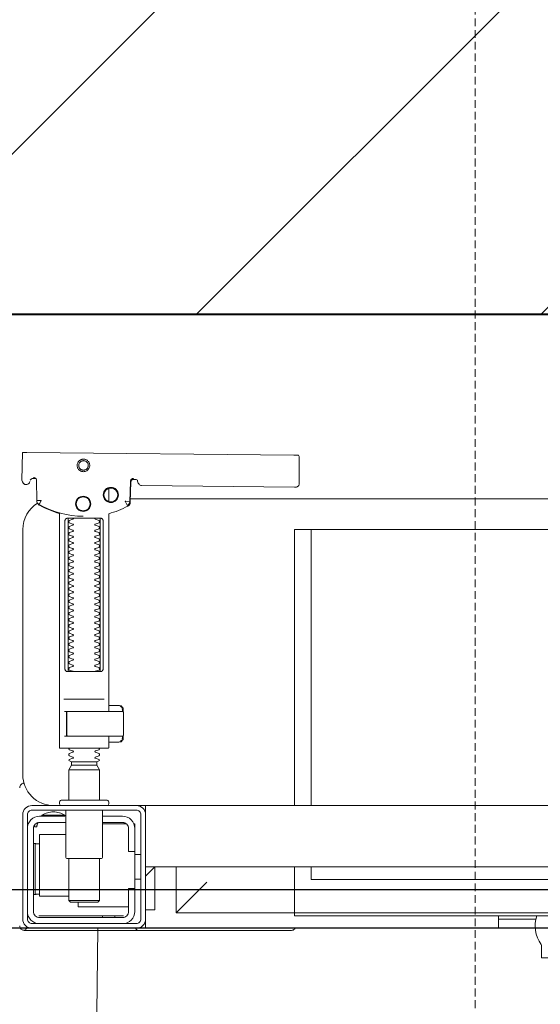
# Model space of a CAD drawing. Header units: millimetres. Extents: x -1893473 to 1546619, y -568027 to 942944.
# Tile 167 of 256: x 167268 to 167438, y -495904 to -495583. Entities that reach past the tile are written whole.
import ezdxf
from ezdxf.enums import TextEntityAlignment as Align

# ---------------------------------------------------------------- set-up
doc = ezdxf.new("R2010")
doc.units = ezdxf.units.MM
doc.header["$LTSCALE"] = 0.2
doc.linetypes.add('HIDDEN', pattern=[9.525, 6.35, -3.175])
doc.layers.get('0').update_dxf_attribs({"lineweight": 0})
for name, color, linetype, lineweight in [('!! 0_Istn-cienka', 4, 'Continuous', 9), ('!! 0_Opis_pom', 9, 'Continuous', 13), ('!! 1_hatch projektowane ściany', 4, 'Continuous', 5), ('!! 1_OPIS POM NOWE', 140, 'Continuous', 5), ('!! 1_PROJ Sciany', 2, 'Continuous', 40), ('!! 2_wypos-sanitarne', 240, 'Continuous', 9), ('P-Opis nadproża', 150, 'Continuous', 9)]:
    doc.layers.add(name, color=color, linetype=linetype, lineweight=lineweight)
doc.layers.add('!! 1_zabudowa GK', color=33, linetype='Continuous')
doc.layers.add('!!_@ wypos sanit nd', color=7, linetype='Continuous', lineweight=0, plot=False)
doc.layers.add('Powierzchnia', color=140, linetype='Continuous', lineweight=5, plot=False)
doc.styles.add('ARIAL', font='tahoma.ttf')

# ---------------------------------------------------------------- blocks, each defined once
blk = doc.blocks.new('A$C324a30b8')
for points in [[(0.17552, 0), (0.17692, -0.11958), (0.17797, -0.23916), (0.17832, -0.47832)], [(-0.17552, 0), (0.17552, 0)]]:
    blk.add_lwpolyline(points)
blk = doc.blocks.new('A$C4ebe9e89')
for points in [[(0.16424, 0.15596), (0.16327, 0.15595), (0.16304, 0.15592), (0.16283, 0.15584), (0.16262, 0.15571), (0.16265, 0.15575), (0.16259, 0.15555), (0.16257, 0.15535, -0.157432), (0.16238, 0.15476), (0.1621, 0.15436, -0.241147), (0.16129, 0.15393), (0.1115, 0.15346), (0.11134, 0.15345), (0.11119, 0.15345), (0.11107, 0.15345), (0.11094, 0.15346), (0.11078, 0.15348), (0.11062, 0.15353), (0.11047, 0.15361), (0.11033, 0.15371), (0.11022, 0.15383), (0.11012, 0.15397), (0.11005, 0.15412), (0.11001, 0.15428), (0.11, 0.15445), (0.10995, 0.16345), (0.11023, 0.16384)], [(0.19647, 0.15658), (0.19626, 0.15656), (0.19605, 0.15648), (0.19585, 0.15635), (0.19566, 0.15614, 0.132231), (0.19551, 0.15564), (0.19546, 0.14909)], [(0.19768, 0.15528, 0.415336), (0.19869, 0.15429)], [(0.19885, 0.1543), (0.19898, 0.1543), (0.19913, 0.15431), (0.19927, 0.15434), (0.19941, 0.1544), (0.19953, 0.15447), (0.19965, 0.15456), (0.19975, 0.15466), (0.20007, 0.15512, 0.158481), (0.20026, 0.15571)], [(0.18031, 0.14393, 0.125713), (0.19466, 0.14774, 0.121439), (0.19519, 0.14823, -0.262119), (0.2, 0.13968), (0.2, 0.05968, -0.414214), (0.19, 0.04968), (0.18752, 0.04968, 0.405519), (0.188, 0.05018), (0.188, 0.05088, 0.414214), (0.1875, 0.05138), (0.1725, 0.05138, 0.414214), (0.172, 0.05088), (0.172, 0.05018, 0.405519), (0.17249, 0.04968, 0.001664), (0.15993, 0.04968)], [(0.172, 0.07232), (0.172, 0.06852, 0.414214), (0.1722, 0.06832), (0.18462, 0.06832), (0.1878, 0.06832, 0.414214), (0.188, 0.06852), (0.188, 0.14485), (0.18885, 0.1451), (0.18969, 0.14537), (0.19052, 0.14568), (0.19134, 0.146), (0.19215, 0.14635), (0.19295, 0.14672), (0.19374, 0.14712), (0.19456, 0.14756), (0.19465, 0.14762), (0.19473, 0.14768), (0.19481, 0.14775), (0.19488, 0.14782), (0.19495, 0.1479), (0.19502, 0.14799)], [(0.17647, 0.09332, 0.182836), (0.17637, 0.09341), (0.17515, 0.09381, 0.050055), (0.175, 0.09408), (0.175, 0.09436, 0.050055), (0.17515, 0.09462), (0.17637, 0.09503, 0.719897), (0.17637, 0.09541), (0.17515, 0.09581, 0.050055), (0.175, 0.09608), (0.175, 0.09636, 0.050055), (0.17515, 0.09662), (0.17637, 0.09703, 0.719897), (0.17637, 0.09741), (0.17515, 0.09781, 0.050055), (0.175, 0.09808), (0.175, 0.09836, 0.050055), (0.17515, 0.09862), (0.17637, 0.09903, 0.719897), (0.17637, 0.09941), (0.17515, 0.09981, 0.050055), (0.175, 0.10008), (0.175, 0.10036, 0.050055), (0.17515, 0.10062), (0.17637, 0.10103, 0.719897), (0.17637, 0.10141), (0.17515, 0.10181, 0.050055), (0.175, 0.10208), (0.175, 0.10236, 0.050055), (0.17515, 0.10262), (0.17637, 0.10303, 0.719897), (0.17637, 0.10341), (0.17515, 0.10381, 0.050055), (0.175, 0.10408), (0.175, 0.10436, 0.050055), (0.17515, 0.10462), (0.17637, 0.10503, 0.719897), (0.17637, 0.10541), (0.17515, 0.10581, 0.050055), (0.175, 0.10608), (0.175, 0.10636, 0.050055), (0.17515, 0.10662), (0.17637, 0.10703, 0.719897), (0.17637, 0.10741), (0.17515, 0.10781, 0.050055), (0.175, 0.10808), (0.175, 0.10836, 0.050055), (0.17515, 0.10862), (0.17637, 0.10903, 0.719897), (0.17637, 0.10941), (0.17515, 0.10981, 0.050055), (0.175, 0.11008), (0.175, 0.11036, 0.050055), (0.17515, 0.11062), (0.17637, 0.11103, 0.719897), (0.17637, 0.11141), (0.17515, 0.11181, 0.050055), (0.175, 0.11208), (0.175, 0.11236, 0.050055), (0.17515, 0.11262), (0.17637, 0.11303, 0.719897), (0.17637, 0.11341), (0.17515, 0.11381, 0.050055), (0.175, 0.11408), (0.175, 0.11436, 0.050055), (0.17515, 0.11462), (0.17637, 0.11503, 0.719897), (0.17637, 0.11541), (0.17515, 0.11581, 0.050055), (0.175, 0.11608), (0.175, 0.11636, 0.050055), (0.17515, 0.11662), (0.17637, 0.11703, 0.719897), (0.17637, 0.11741), (0.17515, 0.11781, 0.050055), (0.175, 0.11808), (0.175, 0.11836, 0.050055), (0.17515, 0.11862), (0.17637, 0.11903, 0.719897), (0.17637, 0.11941), (0.17515, 0.11981, 0.050055), (0.175, 0.12008), (0.175, 0.12036, 0.050055), (0.17515, 0.12062), (0.17637, 0.12103, 0.719897), (0.17637, 0.12141), (0.17515, 0.12181, 0.050055), (0.175, 0.12208), (0.175, 0.12236, 0.050055), (0.17515, 0.12262), (0.17637, 0.12303, 0.719897), (0.17637, 0.12341), (0.17515, 0.12381, 0.050055), (0.175, 0.12408), (0.175, 0.12436, 0.050055), (0.17515, 0.12462), (0.17637, 0.12503, 0.719897), (0.17637, 0.12541), (0.17515, 0.12581, 0.050055), (0.175, 0.12608), (0.175, 0.12636, 0.050055), (0.17515, 0.12662), (0.17637, 0.12703, 0.719897), (0.17637, 0.12741), (0.17515, 0.12781, 0.050055), (0.175, 0.12808), (0.175, 0.12836, 0.050055), (0.17515, 0.12862), (0.17637, 0.12903, 0.719897), (0.17637, 0.12941), (0.17515, 0.12981, 0.050055), (0.175, 0.13008), (0.175, 0.13036, 0.050055), (0.17515, 0.13062), (0.17637, 0.13103, 0.719897), (0.17637, 0.13141), (0.17515, 0.13181, 0.050055), (0.175, 0.13208), (0.175, 0.13236, 0.050055), (0.17515, 0.13262), (0.17637, 0.13303, 0.719897), (0.17637, 0.13341), (0.17515, 0.13381, 0.050055), (0.175, 0.13408), (0.175, 0.13436, 0.050055), (0.17515, 0.13462), (0.17637, 0.13503, 0.719897), (0.17637, 0.13541), (0.17515, 0.13581, 0.050055), (0.175, 0.13608), (0.175, 0.13636, 0.050055), (0.17515, 0.13662), (0.17637, 0.13703, 0.719897), (0.17637, 0.13741), (0.17515, 0.13781, 0.050055), (0.175, 0.13808), (0.175, 0.13836, 0.050055), (0.17515, 0.13862), (0.17637, 0.13903, 0.719897), (0.17637, 0.13941), (0.17515, 0.13981, 0.050055), (0.175, 0.14008), (0.175, 0.14036, 0.050055), (0.17515, 0.14062), (0.17637, 0.14103, 0.719897), (0.17637, 0.14141), (0.17515, 0.14181, 0.050055), (0.175, 0.14208), (0.175, 0.14236, 0.050055), (0.17515, 0.14262), (0.17637, 0.14303, 0.474594), (0.17647, 0.14332)], [(0.18353, 0.14332, 0.474594), (0.18364, 0.14303), (0.18486, 0.14262, 0.050055), (0.185, 0.14236), (0.185, 0.14208, 0.050055), (0.18486, 0.14181), (0.18364, 0.14141, 0.719897), (0.18364, 0.14103), (0.18486, 0.14062, 0.050055), (0.185, 0.14036), (0.185, 0.14008, 0.050055), (0.18486, 0.13981), (0.18364, 0.13941, 0.719897), (0.18364, 0.13903), (0.18486, 0.13862, 0.050055), (0.185, 0.13836), (0.185, 0.13808, 0.050055), (0.18486, 0.13781), (0.18364, 0.13741, 0.719897), (0.18364, 0.13703), (0.18486, 0.13662, 0.050055), (0.185, 0.13636), (0.185, 0.13608, 0.050055), (0.18486, 0.13581), (0.18364, 0.13541, 0.719897), (0.18364, 0.13503), (0.18486, 0.13462, 0.050055), (0.185, 0.13436), (0.185, 0.13408, 0.050055), (0.18486, 0.13381), (0.18364, 0.13341, 0.719897), (0.18364, 0.13303), (0.18486, 0.13262, 0.050055), (0.185, 0.13236), (0.185, 0.13208, 0.050055), (0.18486, 0.13181), (0.18364, 0.13141, 0.719897), (0.18364, 0.13103), (0.18486, 0.13062, 0.050055), (0.185, 0.13036), (0.185, 0.13008, 0.050055), (0.18486, 0.12981), (0.18364, 0.12941, 0.719897), (0.18364, 0.12903), (0.18486, 0.12862, 0.050055), (0.185, 0.12836), (0.185, 0.12808, 0.050055), (0.18486, 0.12781), (0.18364, 0.12741, 0.719897), (0.18364, 0.12703), (0.18486, 0.12662, 0.050055), (0.185, 0.12636), (0.185, 0.12608, 0.050055), (0.18486, 0.12581), (0.18364, 0.12541, 0.719897), (0.18364, 0.12503), (0.18486, 0.12462, 0.050055), (0.185, 0.12436), (0.185, 0.12408, 0.050055), (0.18486, 0.12381), (0.18364, 0.12341, 0.719897), (0.18364, 0.12303), (0.18486, 0.12262, 0.050055), (0.185, 0.12236), (0.185, 0.12208, 0.050055), (0.18486, 0.12181), (0.18364, 0.12141, 0.719897), (0.18364, 0.12103), (0.18486, 0.12062, 0.050055), (0.185, 0.12036), (0.185, 0.12008, 0.050055), (0.18486, 0.11981), (0.18364, 0.11941, 0.719897), (0.18364, 0.11903), (0.18486, 0.11862, 0.050055), (0.185, 0.11836), (0.185, 0.11808, 0.050055), (0.18486, 0.11781), (0.18364, 0.11741, 0.719897), (0.18364, 0.11703), (0.18486, 0.11662, 0.050055), (0.185, 0.11636), (0.185, 0.11608, 0.050055), (0.18486, 0.11581), (0.18364, 0.11541, 0.719897), (0.18364, 0.11503), (0.18486, 0.11462, 0.050055), (0.185, 0.11436), (0.185, 0.11408, 0.050055), (0.18486, 0.11381), (0.18364, 0.11341, 0.719897), (0.18364, 0.11303), (0.18486, 0.11262, 0.050055), (0.185, 0.11236), (0.185, 0.11208, 0.050055), (0.18486, 0.11181), (0.18364, 0.11141, 0.719897), (0.18364, 0.11103), (0.18486, 0.11062, 0.050055), (0.185, 0.11036), (0.185, 0.11008, 0.050055), (0.18486, 0.10981), (0.18364, 0.10941, 0.719897), (0.18364, 0.10903), (0.18486, 0.10862, 0.050055), (0.185, 0.10836), (0.185, 0.10808, 0.050055), (0.18486, 0.10781), (0.18364, 0.10741, 0.719897), (0.18364, 0.10703), (0.18486, 0.10662, 0.050055), (0.185, 0.10636), (0.185, 0.10608, 0.050055), (0.18486, 0.10581), (0.18364, 0.10541, 0.719897), (0.18364, 0.10503), (0.18486, 0.10462, 0.050055), (0.185, 0.10436), (0.185, 0.10408, 0.050055), (0.18486, 0.10381), (0.18364, 0.10341, 0.719897), (0.18364, 0.10303), (0.18486, 0.10262, 0.050055), (0.185, 0.10236), (0.185, 0.10208, 0.050055), (0.18486, 0.10181), (0.18364, 0.10141, 0.719897), (0.18364, 0.10103), (0.18486, 0.10062, 0.050055), (0.185, 0.10036), (0.185, 0.10008, 0.050055), (0.18486, 0.09981), (0.18364, 0.09941, 0.719897), (0.18364, 0.09903), (0.18486, 0.09862, 0.050055), (0.185, 0.09836), (0.185, 0.09808, 0.050055), (0.18486, 0.09781), (0.18364, 0.09741, 0.719897), (0.18364, 0.09703), (0.18486, 0.09662, 0.050055), (0.185, 0.09636), (0.185, 0.09608, 0.050055), (0.18486, 0.09581), (0.18364, 0.09541, 0.719897), (0.18364, 0.09503), (0.18486, 0.09462, 0.050055), (0.185, 0.09436), (0.185, 0.09408, 0.050055), (0.18486, 0.09381), (0.18364, 0.09341, 0.182836), (0.18353, 0.09332)], [(0.18575, 0.07252), (0.18575, 0.08011), (0.18572, 0.08022), (0.18564, 0.08029), (0.18555, 0.08032), (0.18565, 0.0803), (0.18573, 0.08024), (0.18577, 0.08014), (0.18577, 0.07252), (0.18574, 0.07241), (0.18567, 0.07234), (0.18547, 0.07232), (0.18558, 0.07237), (0.18564, 0.07252), (0.18564, 0.08012), (0.18557, 0.08027), (0.18547, 0.08032), (0.16743, 0.08032, 0.414214), (0.16723, 0.08012), (0.16723, 0.07252, 0.414214), (0.16743, 0.07232), (0.18547, 0.07232)], [(0.18556, 0.07232, 0.414213), (0.18576, 0.07252), (0.18575, 0.08011), (0.18575, 0.07252), (0.18572, 0.07241), (0.18565, 0.07234), (0.18555, 0.07232)], [(0.175, 0.06836), (0.175, 0.06812, -0.050055), (0.17515, 0.06786), (0.17636, 0.06745, -0.719897), (0.17636, 0.06707), (0.17515, 0.06666, -0.050055), (0.175, 0.0664), (0.175, 0.06612, -0.050055), (0.17515, 0.06586), (0.17636, 0.06545, -0.719897), (0.17636, 0.06507), (0.17515, 0.06466, -0.050055), (0.175, 0.0644), (0.1759, 0.06388), (0.1759, 0.06282), (0.175, 0.06126), (0.175, 0.05138)], [(0.185, 0.06836), (0.185, 0.06812, 0.050055), (0.18486, 0.06786), (0.18364, 0.06745, 0.719897), (0.18364, 0.06707), (0.18486, 0.06666, 0.050055), (0.185, 0.0664), (0.185, 0.06612, 0.050055), (0.18486, 0.06586), (0.18364, 0.06545, 0.719897), (0.18364, 0.06507), (0.18486, 0.06466, 0.050055), (0.185, 0.0644), (0.1841, 0.06388), (0.1841, 0.06282), (0.185, 0.06126), (0.185, 0.05138)], [(0.20011, 0.05684, 0.126559), (0.19962, 0.05693)], [(0.20099, 0.05547, 0.198909), (0.20055, 0.05654, 0.091301), (0.20011, 0.05684)], [(0.174, 0.04818), (0.174, 0.03288, 0.414214), (0.1745, 0.03238), (0.1855, 0.03238, 0.414214), (0.186, 0.03288), (0.186, 0.04818)], [(0.16379, 0.04368), (0.1635, 0.04368), (0.1635, 0.04218, -0.414214), (0.1675, 0.04618), (0.174, 0.04618)], [(0.19375, 0.04656, 0.119096), (0.19, 0.04764, 0.119096), (0.18625, 0.04656)], [(0.19375, 0.04618), (0.19375, 0.04656), (0.18625, 0.04656), (0.18625, 0.04618), (0.1945, 0.04618, -0.414214), (0.1985, 0.04218)], [(0.174, 0.04418), (0.1675, 0.04418, 0.414214), (0.1655, 0.04218), (0.1655, 0.03468), (0.1635, 0.03468), (0.1635, 0.01518, 0.414214), (0.1675, 0.01118)], [(0.1635, 0.02268), (0.1655, 0.02268), (0.1655, 0.01518, 0.414214), (0.1675, 0.01318), (0.1945, 0.01318, 0.414214), (0.1965, 0.01518), (0.1965, 0.04218, 0.414214), (0.1945, 0.04418), (0.186, 0.04418)], [(0.1945, 0.03721), (0.19515, 0.03722), (0.19542, 0.03722), (0.1956, 0.03722), (0.19567, 0.03722, 0.116465), (0.19589, 0.03728), (0.19601, 0.03733), (0.19601, 0.02063), (0.19589, 0.02068, 0.116465), (0.19567, 0.02074), (0.19542, 0.02074), (0.19515, 0.02074), (0.1945, 0.02075)], [(-0.04, 0.01368), (-0.03255, 0.01368, 0.236962), (-0.03118, 0.00443, -0.154353), (-0.031, 0.00386), (-0.031, 0), (0.031, 0), (0.031, 0.00386, -0.154353), (0.03118, 0.00443, 0.236962), (0.03256, 0.01368), (0.04, 0.01368)], [(0.1945, 0.01118, 0.414214), (0.1985, 0.01518)], [(0.11124, 0.00968), (0.11142, 0.00944), (0.11165, 0.00925), (0.11192, 0.0091), (0.1122, 0.00901), (0.1125, 0.00898), (0.1623, 0.00898, 0.326231), (0.16325, 0.00968)], [(0.1987, 0.01002, 0.000114), (0.1987, 0.01002, 0.517015), (0.20003, 0.00909), (0.19993, 0.00905), (0.19983, 0.00903), (0.19971, 0.009), (0.19958, 0.00899), (0.19948, 0.00899), (0.19903, 0.00899), (0.19841, 0.00899), (0.19771, 0.00899), (0.16428, 0.00899), (0.16393, 0.00899), (0.16357, 0.00899), (0.16323, 0.00899), (0.16294, 0.00899), (0.16269, 0.00899), (0.16249, 0.00899), (0.16237, 0.00899)], [(0.20011, 0.00912, 0.091301), (0.20055, 0.00942, 0.198909), (0.20099, 0.01048)]]:
    blk.add_lwpolyline(points, format="xyb")
for points in [[(0.19864, 0.1647), (0.11173, 0.16387)], [(0.20013, 0.1647), (0.20026, 0.15571)], [(0.16386, 0.15607), (0.16409, 0.15602), (0.16425, 0.15596), (0.1644, 0.15586), (0.16453, 0.15574), (0.16463, 0.1556), (0.16471, 0.15544), (0.16476, 0.15527), (0.16478, 0.1551), (0.16496, 0.14854), (0.16497, 0.14842), (0.16498, 0.14832), (0.16501, 0.14822), (0.16503, 0.14812), (0.16507, 0.14802), (0.16511, 0.14793), (0.16516, 0.14784), (0.16521, 0.14775), (0.16528, 0.14767), (0.16535, 0.14758), (0.16542, 0.14751), (0.1655, 0.14744), (0.16558, 0.14737), (0.16567, 0.14731), (0.16576, 0.14726), (0.16651, 0.14688), (0.16727, 0.14651), (0.16803, 0.14617), (0.16881, 0.14585), (0.1696, 0.14555), (0.17039, 0.14527), (0.17119, 0.14502), (0.172, 0.14478), (0.172, 0.08032)], [(0.1651, 0.14871), (0.16492, 0.1553), (0.1649, 0.15547), (0.16485, 0.15563), (0.16478, 0.15579), (0.16468, 0.15592), (0.16455, 0.15604), (0.16441, 0.15614), (0.16425, 0.15621), (0.16409, 0.15626), (0.16391, 0.15627)], [(0.19757, 0.15573), (0.19749, 0.15586), (0.19739, 0.15598), (0.19727, 0.15608), (0.19713, 0.15617), (0.19698, 0.15623), (0.19683, 0.15626), (0.19667, 0.15627), (0.19577, 0.15626)], [(0.172, 0.15305), (0.172, 0.14874)], [(0.16493, 0.14968), (-0.16477, 0.14968)], [(0.17483, 0.14232), (0.17483, 0.09432)], [(0.18523, 0.09432), (0.18523, 0.14232)], [(-0.11847, 0.04968), (-0.11847, 0.13968), (0.11153, 0.13968), (0.11153, 0.04968)], [(0.10602, 0.13968), (0.10602, 0.04968)], [(0.18662, 0.08432), (0.17345, 0.08432)], [(0.16732, 0.08028), (0.16732, 0.08144), (0.16736, 0.08156), (0.16746, 0.08164), (0.16767, 0.08169)], [(0.16751, 0.08053), (0.16754, 0.08079), (0.16766, 0.08132)], [(0.16811, 0.08203), (0.16776, 0.08162), (0.16776, 0.08196), (0.16779, 0.08207), (0.16786, 0.08214), (0.16797, 0.08218), (0.1681, 0.08219), (0.16822, 0.08219), (0.16842, 0.08221), (0.16887, 0.08232), (0.172, 0.08232)], [(0.16848, 0.08224), (0.16856, 0.0823), (0.16876, 0.08232)], [(0.17371, 0.08032), (0.18481, 0.08032), (0.18637, 0.08032)], [(0.16767, 0.07094), (0.16756, 0.07096), (0.16746, 0.07099), (0.16737, 0.07106), (0.16732, 0.0712), (0.16732, 0.07235)], [(0.16766, 0.07131), (0.16754, 0.07185), (0.16751, 0.0721)], [(0.172, 0.07032), (0.16887, 0.07032), (0.16842, 0.07042), (0.16831, 0.07044), (0.1682, 0.07044), (0.16806, 0.07045), (0.16795, 0.07046), (0.16783, 0.07052), (0.16776, 0.07067), (0.16776, 0.07101), (0.16811, 0.07061)], [(0.18558, 0.07232), (0.18637, 0.07232)], [(0.16876, 0.07032), (0.16866, 0.07032), (0.16848, 0.0704)], [(0.185, 0.06126), (0.175, 0.06126)], [(0.1759, 0.06388), (0.1841, 0.06388)], [(0.1841, 0.06282), (0.1759, 0.06282)], [(0.19963, 0.05696), (0.19976, 0.05695), (0.19988, 0.05692), (0.20001, 0.05688)], [(-0.16, 0.04668), (-0.16, 0.04968), (0.16, 0.04968), (0.16, 0.04668)], [(0.16, 0.03368), (0.16, 0.04568)], [(0.1635, 0.03468), (0.1635, 0.04218)], [(0.174, 0.04368), (0.16618, 0.04368)], [(0.167, 0.04412), (0.16693, 0.04403), (0.16687, 0.04393), (0.16681, 0.04381), (0.16675, 0.04368)], [(0.19499, 0.04412), (0.19506, 0.04404), (0.19512, 0.04395), (0.19517, 0.04385), (0.19521, 0.04376), (0.19525, 0.04365), (0.19528, 0.04355), (0.19531, 0.04344), (0.19533, 0.04333), (0.19535, 0.04322), (0.19537, 0.04311), (0.19538, 0.04301), (0.19539, 0.04291), (0.19538, 0.04281), (0.19547, 0.04278), (0.19557, 0.04278), (0.19568, 0.04278), (0.19578, 0.04278), (0.19589, 0.04278), (0.19613, 0.04278), (0.19616, 0.04288), (0.19615, 0.04299), (0.19613, 0.04311), (0.19609, 0.04324), (0.19605, 0.04336), (0.19594, 0.04357)], [(0.186, 0.04018), (0.1945, 0.04018), (0.1945, 0.02018), (0.185, 0.02018)], [(0.19591, 0.03729), (0.19602, 0.03729), (0.19616, 0.03729), (0.19632, 0.03729), (0.1965, 0.03729)], [(0.1615, 0.03368), (0.1635, 0.03368)], [(0.175, 0.03238), (0.175, 0.01872), (0.1755, 0.01822), (0.1845, 0.01822), (0.185, 0.01872), (0.185, 0.03238)], [(0.16, 0.02668), (0.157, 0.02968), (0.16, 0.02968), (-0.16, 0.02968), (-0.157, 0.02968), (-0.16, 0.02668)], [(0.10602, 0.02968), (0.10602, 0.0256), (-0.11847, 0.0256)], [(0.11153, 0.02968), (0.11153, 0.01468), (0.15, 0.01468)], [(0.14, 0.02468), (0.15, 0.01468), (0.15, 0.02968)], [(0.16, 0.01568), (0.157, 0.01568), (0.157, 0.02968)], [(0.1615, 0.02568), (0.1635, 0.02568)], [(0.1965, 0.02067), (0.19632, 0.02067), (0.19616, 0.02067), (0.19602, 0.02067), (0.19591, 0.02067)], [(0.1655, 0.01668), (0.182, 0.01668), (0.182, 0.01822)], [(0.185, 0.01872), (0.175, 0.01872)], [(0.045, 0.01368), (0.045, 0.00968)], [(0.16722, 0.01368), (0.19467, 0.01368), (0.19478, 0.01368)], [(0.17, 0.01318), (0.17, 0.01368)], [(0.174, 0.01318), (0.174, 0.01368)], [(0.03283, 0.01268), (0.045, 0.01268)], [(0.16, 0.01268), (0.16, 0.00968), (0.03305, 0.00968)]]:
    blk.add_lwpolyline(points)
for points in [[(0.18024, 0.15848), (0.18044, 0.15849), (0.18064, 0.15852), (0.18084, 0.15857), (0.18103, 0.15864), (0.18121, 0.15873), (0.18138, 0.15883), (0.18154, 0.15895), (0.18168, 0.15909), (0.18182, 0.15924), (0.18194, 0.1594), (0.18204, 0.15958), (0.18212, 0.15976), (0.18219, 0.15995), (0.18224, 0.16014), (0.18226, 0.16034), (0.18227, 0.16054), (0.18226, 0.16075), (0.18223, 0.16094), (0.18218, 0.16114), (0.18211, 0.16133), (0.18202, 0.16151), (0.18191, 0.16168), (0.18179, 0.16184), (0.18166, 0.16199), (0.18151, 0.16212), (0.18134, 0.16224), (0.18117, 0.16234), (0.18099, 0.16242), (0.1808, 0.16249), (0.1806, 0.16254), (0.1804, 0.16256), (0.1802, 0.16257), (0.18, 0.16256), (0.1798, 0.16253), (0.17961, 0.16248), (0.17942, 0.16241), (0.17924, 0.16232), (0.17907, 0.16222), (0.17891, 0.1621), (0.17876, 0.16196), (0.17863, 0.16181), (0.17851, 0.16165), (0.17841, 0.16147), (0.17832, 0.16129), (0.17826, 0.1611), (0.17821, 0.1609), (0.17818, 0.16071), (0.17818, 0.1605), (0.17819, 0.1603), (0.17822, 0.16011), (0.17827, 0.15991), (0.17834, 0.15972), (0.17843, 0.15954), (0.17853, 0.15937), (0.17865, 0.15921), (0.17879, 0.15906), (0.17894, 0.15893), (0.1791, 0.15881), (0.17928, 0.15871), (0.17946, 0.15863), (0.17965, 0.15856), (0.17984, 0.15851), (0.18004, 0.15849)], [(0.18024, 0.15897), (0.18039, 0.15898), (0.18054, 0.159), (0.18068, 0.15904), (0.18083, 0.15909), (0.18096, 0.15916), (0.18109, 0.15924), (0.18121, 0.15933), (0.18133, 0.15943), (0.18143, 0.15955), (0.18152, 0.15967), (0.18159, 0.1598), (0.18166, 0.15994), (0.18171, 0.16008), (0.18174, 0.16023), (0.18176, 0.16038), (0.18177, 0.16053), (0.18176, 0.16068), (0.18174, 0.16084), (0.1817, 0.16098), (0.18165, 0.16113), (0.18158, 0.16126), (0.1815, 0.16139), (0.18141, 0.16151), (0.1813, 0.16162), (0.18119, 0.16173), (0.18107, 0.16182), (0.18094, 0.16189), (0.1808, 0.16196), (0.18066, 0.16201), (0.18051, 0.16204), (0.18036, 0.16206), (0.18021, 0.16207), (0.18005, 0.16206), (0.1799, 0.16204), (0.17976, 0.162), (0.17961, 0.16194), (0.17948, 0.16188), (0.17935, 0.1618), (0.17923, 0.16171), (0.17911, 0.1616), (0.17901, 0.16149), (0.17892, 0.16137), (0.17885, 0.16124), (0.17878, 0.1611), (0.17873, 0.16095), (0.1787, 0.16081), (0.17868, 0.16066), (0.17867, 0.1605), (0.17868, 0.16035), (0.1787, 0.1602), (0.17874, 0.16005), (0.17879, 0.15991), (0.17886, 0.15977), (0.17894, 0.15964), (0.17903, 0.15952), (0.17914, 0.15941), (0.17925, 0.15931), (0.17937, 0.15922), (0.1795, 0.15914), (0.17964, 0.15908), (0.17978, 0.15903), (0.17993, 0.159), (0.18008, 0.15897)], [(0.16587, 0.14754), (0.16582, 0.14756), (0.16577, 0.1476), (0.16573, 0.14763), (0.16568, 0.14767), (0.16563, 0.14771), (0.16558, 0.14776), (0.16553, 0.14781), (0.16549, 0.14786), (0.16544, 0.14791), (0.1654, 0.14797), (0.16536, 0.14803), (0.16533, 0.14809), (0.16529, 0.14815), (0.16526, 0.14821), (0.16524, 0.14828), (0.16521, 0.14834), (0.16519, 0.14841), (0.16517, 0.14847), (0.16516, 0.14854), (0.16515, 0.1486), (0.16514, 0.14866), (0.16513, 0.14872), (0.16513, 0.14877), (0.16518, 0.14879), (0.16643, 0.14884), (0.16648, 0.14884), (0.16654, 0.14884), (0.16659, 0.14886), (0.16664, 0.14883), (0.16661, 0.14879), (0.16658, 0.14874), (0.16656, 0.14869), (0.16653, 0.14863), (0.16594, 0.14754)], [(0.18533, 0.14332), (0.18542, 0.14331), (0.1855, 0.1433), (0.18559, 0.14329), (0.18567, 0.14326), (0.18575, 0.14323), (0.18583, 0.14319), (0.18591, 0.14314), (0.18598, 0.14308), (0.18604, 0.14302), (0.1861, 0.14294), (0.18615, 0.14286), (0.18619, 0.14276), (0.18623, 0.14266), (0.18626, 0.14255), (0.18627, 0.14243), (0.18628, 0.14232), (0.18628, 0.09432), (0.18627, 0.0942), (0.18626, 0.09409), (0.18623, 0.09398), (0.18619, 0.09387), (0.18615, 0.09378), (0.1861, 0.09369), (0.18604, 0.09362), (0.18598, 0.09355), (0.18591, 0.09349), (0.18583, 0.09344), (0.18575, 0.0934), (0.18567, 0.09337), (0.18559, 0.09335), (0.1855, 0.09333), (0.18542, 0.09332), (0.18533, 0.09332), (0.17475, 0.09332), (0.17466, 0.09332), (0.17457, 0.09333), (0.17449, 0.09335), (0.1744, 0.09337), (0.17432, 0.0934), (0.17424, 0.09344), (0.17416, 0.09349), (0.17409, 0.09355), (0.17403, 0.09362), (0.17397, 0.09369), (0.17392, 0.09378), (0.17387, 0.09387), (0.17384, 0.09398), (0.17381, 0.09409), (0.17379, 0.0942), (0.17379, 0.09432), (0.17379, 0.14232), (0.17379, 0.14243), (0.17381, 0.14255), (0.17384, 0.14266), (0.17387, 0.14276), (0.17392, 0.14286), (0.17397, 0.14294), (0.17403, 0.14302), (0.17409, 0.14308), (0.17416, 0.14314), (0.17424, 0.14319), (0.17432, 0.14323), (0.1744, 0.14326), (0.17449, 0.14329), (0.17457, 0.1433), (0.17466, 0.14331), (0.17475, 0.14332)], [(-0.11847, 0.01368), (0.11153, 0.01368), (0.11153, 0.01468), (-0.11847, 0.01468)]]:
    blk.add_lwpolyline(points, close=True)
for points in [[(0.19546, 0.14908), (0.19546, 0.14908), (0.19546, 0.14908), (0.19546, 0.14909), (0.19546, 0.14909), (0.19546, 0.14909), (0.19546, 0.14909), (0.19546, 0.14909), (0.19546, 0.14909), (0.19546, 0.14909), (0.19546, 0.14909), (0.19546, 0.14909), (0.19546, 0.14909), (0.19546, 0.14909), (0.19546, 0.14909), (0.19546, 0.14909), (0.19546, 0.14909), (0.19546, 0.14909), (0.19546, 0.14909), (0.19546, 0.14909), (0.19546, 0.14908), (0.19546, 0.14908), (0.19546, 0.14908), (0.19546, 0.14908), (0.19546, 0.14908), (0.19546, 0.14908), (0.19546, 0.14908), (0.19546, 0.14908), (0.19546, 0.14908), (0.19546, 0.14908), (0.19546, 0.14908), (0.19546, 0.14908), (0.19546, 0.14908), (0.19546, 0.14908), (0.19546, 0.14908), (0.19546, 0.14908), (0.19546, 0.14908), (0.19546, 0.14909), (0.19545, 0.14909), (0.19545, 0.14909), (0.19545, 0.14909), (0.19545, 0.14909), (0.19545, 0.14909), (0.19545, 0.14909), (0.19545, 0.14909), (0.19545, 0.14909), (0.19544, 0.14909), (0.19544, 0.14908), (0.19544, 0.14908), (0.19544, 0.14908), (0.19544, 0.14908), (0.19543, 0.14908), (0.19543, 0.14908), (0.19543, 0.14908), (0.19543, 0.14908), (0.19543, 0.14908), (0.19543, 0.14908), (0.19543, 0.14908), (0.19542, 0.14908), (0.19542, 0.14908), (0.19542, 0.14908), (0.19542, 0.14908), (0.19542, 0.14908), (0.19541, 0.14908), (0.19541, 0.14908), (0.19541, 0.14908), (0.19541, 0.14908), (0.19541, 0.14908), (0.1954, 0.14908), (0.1954, 0.14908), (0.1954, 0.14908), (0.19539, 0.14908), (0.19539, 0.14908), (0.19538, 0.14909), (0.19537, 0.14909), (0.19537, 0.14909), (0.19536, 0.14909), (0.19536, 0.14909), (0.19536, 0.14909), (0.19535, 0.14909), (0.19535, 0.14909), (0.19534, 0.14909), (0.19534, 0.14909), (0.19533, 0.14909), (0.19533, 0.14909), (0.19532, 0.14909), (0.19531, 0.14909), (0.19531, 0.14909), (0.1953, 0.14909), (0.19529, 0.14909), (0.19529, 0.14909), (0.19528, 0.14909), (0.19527, 0.14909), (0.19527, 0.14909), (0.19526, 0.14909), (0.19525, 0.14909), (0.19524, 0.14909), (0.19524, 0.14909), (0.19523, 0.14909), (0.19522, 0.14909), (0.19521, 0.14909), (0.1952, 0.14909), (0.19519, 0.14909), (0.19518, 0.14909), (0.19517, 0.14909), (0.19516, 0.14909), (0.19516, 0.14909), (0.19515, 0.14909), (0.19514, 0.14909), (0.19513, 0.14909), (0.19512, 0.14909), (0.19511, 0.14909), (0.1951, 0.14909), (0.19508, 0.14909), (0.19507, 0.14909), (0.19506, 0.14909), (0.19505, 0.14909), (0.19504, 0.14909), (0.19503, 0.14909), (0.19502, 0.14909), (0.19501, 0.14909), (0.195, 0.14909), (0.19499, 0.14909), (0.19497, 0.14909), (0.19496, 0.14909), (0.19495, 0.14909), (0.19494, 0.1491), (0.19493, 0.1491), (0.19491, 0.1491), (0.1949, 0.1491), (0.19489, 0.1491), (0.19488, 0.1491), (0.19486, 0.1491), (0.19485, 0.1491), (0.19484, 0.1491), (0.19483, 0.1491), (0.19481, 0.1491), (0.19469, 0.1491), (0.19464, 0.1491), (0.19459, 0.1491), (0.19456, 0.1491), (0.19453, 0.1491), (0.19451, 0.1491), (0.19448, 0.1491), (0.19446, 0.1491), (0.19443, 0.1491), (0.19441, 0.1491), (0.19438, 0.1491), (0.19435, 0.1491), (0.19433, 0.1491), (0.19431, 0.1491), (0.19428, 0.1491), (0.19427, 0.1491), (0.19426, 0.1491), (0.19423, 0.1491), (0.19422, 0.1491), (0.19421, 0.1491), (0.1942, 0.1491), (0.19418, 0.1491), (0.19418, 0.1491), (0.19417, 0.1491), (0.19417, 0.1491), (0.19416, 0.1491), (0.19416, 0.1491), (0.19415, 0.14911), (0.19414, 0.14911), (0.19414, 0.14911), (0.19413, 0.14911), (0.19413, 0.14911), (0.19412, 0.14911), (0.19412, 0.14911), (0.19412, 0.14911), (0.19411, 0.14911), (0.19411, 0.1491), (0.1941, 0.1491), (0.1941, 0.1491), (0.1941, 0.1491), (0.19409, 0.1491), (0.19409, 0.1491), (0.19409, 0.1491), (0.19409, 0.1491), (0.19408, 0.1491), (0.19408, 0.1491), (0.19408, 0.1491), (0.19407, 0.1491), (0.19407, 0.1491), (0.19406, 0.1491), (0.19406, 0.1491), (0.19406, 0.1491), (0.19406, 0.1491), (0.19405, 0.1491), (0.19405, 0.1491), (0.19405, 0.1491), (0.19405, 0.14911), (0.19404, 0.14911), (0.19404, 0.14911), (0.19404, 0.14911), (0.19403, 0.14911), (0.19403, 0.14911), (0.19402, 0.14912), (0.19402, 0.14912), (0.19402, 0.14912), (0.19401, 0.14912), (0.19401, 0.14912), (0.19401, 0.14912), (0.194, 0.14912), (0.194, 0.14912), (0.194, 0.14912), (0.194, 0.14912), (0.194, 0.14912), (0.194, 0.14912), (0.194, 0.14912), (0.19399, 0.14912), (0.19399, 0.14912), (0.19399, 0.14912), (0.19399, 0.14912), (0.19399, 0.14912), (0.19399, 0.14912), (0.19398, 0.14912), (0.19398, 0.14912), (0.19398, 0.14911), (0.19398, 0.14911), (0.19398, 0.14911), (0.19398, 0.14911), (0.19397, 0.14911), (0.19397, 0.14911), (0.19397, 0.1491), (0.19397, 0.1491), (0.19397, 0.1491), (0.19397, 0.1491), (0.19397, 0.1491), (0.19397, 0.14909), (0.19397, 0.14909), (0.19397, 0.14909), (0.19397, 0.14909), (0.19397, 0.14908), (0.19397, 0.14908), (0.19397, 0.14908), (0.19397, 0.14908), (0.19397, 0.14908), (0.19397, 0.14907), (0.19397, 0.14907), (0.19397, 0.14907), (0.19397, 0.14907), (0.19397, 0.14907), (0.19398, 0.14906), (0.19398, 0.14906), (0.19398, 0.14906), (0.19398, 0.14906), (0.19398, 0.14906), (0.19398, 0.14905), (0.19399, 0.14905), (0.19399, 0.14905), (0.19399, 0.14905), (0.194, 0.14904), (0.194, 0.14904), (0.19401, 0.14903), (0.19401, 0.14903), (0.19401, 0.14903), (0.19402, 0.14902), (0.19402, 0.14902), (0.19402, 0.14902), (0.19403, 0.14901), (0.19403, 0.14901), (0.19403, 0.14901), (0.19403, 0.149), (0.19403, 0.149), (0.19403, 0.149), (0.19404, 0.14899), (0.19404, 0.14899), (0.19404, 0.14899), (0.19404, 0.14899), (0.19404, 0.14898), (0.19404, 0.14898), (0.19404, 0.14898), (0.19405, 0.14897), (0.19405, 0.14897), (0.19405, 0.14897), (0.19405, 0.14896), (0.19405, 0.14896), (0.19406, 0.14895), (0.19406, 0.14895), (0.19406, 0.14895), (0.19406, 0.14894), (0.19407, 0.14894), (0.19407, 0.14893), (0.19407, 0.14893), (0.19408, 0.14892), (0.19408, 0.14891), (0.19409, 0.1489), (0.19409, 0.14889), (0.1941, 0.14888), (0.1941, 0.14887), (0.19411, 0.14886), (0.19412, 0.14884), (0.19414, 0.14881), (0.19416, 0.14877), (0.19418, 0.14873), (0.19419, 0.14871), (0.1942, 0.1487), (0.19421, 0.14868), (0.19422, 0.14866), (0.19423, 0.14864), (0.19434, 0.14845), (0.19435, 0.14844), (0.19435, 0.14842), (0.19436, 0.1484), (0.19437, 0.14839), (0.19438, 0.14837), (0.19439, 0.14836), (0.1944, 0.14834), (0.19441, 0.14832), (0.19441, 0.14831), (0.19442, 0.14829), (0.19443, 0.14828), (0.19444, 0.14826), (0.19445, 0.14825), (0.19446, 0.14823), (0.19446, 0.14822), (0.19447, 0.14821), (0.19448, 0.14819), (0.19449, 0.14818), (0.19449, 0.14816), (0.1945, 0.14815), (0.19451, 0.14814), (0.19452, 0.14813), (0.19452, 0.14811), (0.19453, 0.1481), (0.19454, 0.14809), (0.19454, 0.14808), (0.19455, 0.14806), (0.19456, 0.14805), (0.19456, 0.14804), (0.19457, 0.14803), (0.19457, 0.14802), (0.19458, 0.14801), (0.19458, 0.148), (0.19459, 0.14799), (0.1946, 0.14798), (0.1946, 0.14797), (0.19461, 0.14796), (0.19461, 0.14795), (0.19462, 0.14794), (0.19462, 0.14793), (0.19463, 0.14792), (0.19463, 0.14791), (0.19463, 0.1479), (0.19464, 0.1479), (0.19464, 0.14789), (0.19465, 0.14788), (0.19465, 0.14787), (0.19465, 0.14787), (0.19466, 0.14786), (0.19466, 0.14785), (0.19466, 0.14785), (0.19467, 0.14784), (0.19467, 0.14784), (0.19467, 0.14783), (0.19468, 0.14783), (0.19468, 0.14782), (0.19468, 0.14782), (0.19468, 0.14782), (0.19468, 0.14781), (0.19468, 0.14781), (0.19468, 0.14781), (0.19468, 0.14781), (0.19469, 0.14781), (0.19469, 0.1478), (0.19469, 0.1478), (0.19469, 0.1478), (0.19469, 0.1478), (0.19469, 0.1478), (0.19469, 0.1478), (0.19469, 0.1478), (0.19469, 0.14779), (0.19469, 0.14779), (0.19469, 0.14779), (0.19469, 0.14779), (0.19469, 0.14779), (0.19469, 0.14779), (0.19469, 0.14779), (0.19469, 0.14779), (0.19469, 0.14779), (0.19469, 0.14779), (0.19469, 0.14779), (0.19469, 0.14779), (0.19469, 0.14779), (0.19469, 0.14779), (0.19469, 0.14779), (0.19469, 0.14779), (0.19469, 0.14778), (0.19469, 0.14778), (0.19469, 0.14778), (0.19469, 0.14778), (0.19469, 0.14778), (0.19469, 0.14778), (0.19469, 0.14778), (0.19469, 0.14778), (0.19469, 0.14778), (0.19469, 0.14778), (0.19469, 0.14778), (0.19469, 0.14778), (0.19469, 0.14778), (0.19469, 0.14778), (0.19469, 0.14778), (0.19469, 0.14778), (0.19469, 0.14778), (0.19469, 0.14778), (0.19469, 0.14778), (0.19469, 0.14778), (0.19469, 0.14778), (0.19469, 0.14778), (0.19469, 0.14778), (0.19469, 0.14778), (0.1947, 0.14778, 0.269557)], [(0.16, 0.01268), (0.16, 0.04668, -0.414214), (0.163, 0.04968), (0.197, 0.04968, -0.414214), (0.2, 0.04668), (0.2, 0.01268, -0.414214), (0.197, 0.00968), (0.163, 0.00968, -0.414214)], [(0.1985, 0.04668), (0.1985, 0.01268, -0.414214), (0.197, 0.01118), (0.163, 0.01118, -0.414214), (0.1615, 0.01268), (0.1615, 0.04668, -0.414214), (0.163, 0.04818), (0.197, 0.04818, -0.414214)]]:
    blk.add_lwpolyline(points, format="xyb", close=True)
for centre, radius in [((0.17129, 0.1509), 0.00247), ((0.17129, 0.15089), 0.00227), ((0.18031, 0.14798), 0.00247), ((0.18031, 0.14798), 0.00227)]:
    blk.add_circle(centre, radius)
for centre, major_axis, ratio, start_param, end_param in [((0.11173, 0.16385), (0.0015, 0.00001), 0.008666, 1.564549, 3.135353), ((0.19863, 0.16469), (0.0015, 0.00001), 0.008666, 0.000034, 1.564556), ((0.11145, 0.16346), (-0.0015, -0.00001), 0.008666, 6.276938, 6.283143), ((0.16326, 0.15695), (0.00001, -0.001), 0.006244, 0, 0.008667), ((0.19846, 0.15618), (-0.000892, -0.000453), 0.001081, 6.273741, 6.283185), ((0.19868, 0.15529), (-0.001, -0.00001), 0.00236, 6.276941, 6.283185), ((0.19849, 0.1543), (0.000501, 0.000005), 0.008666, 5.12776, 5.491123), ((0.19868, 0.15529), (0.000013, -0.001), 0.403131, 6.273715, 6.283185), ((0.19883, 0.1553), (0.000018, -0.001), 0.702652, 6.271005, 6.283185), ((0.19876, 0.15569), (0.0015, 0.00002), 0.011557, 6.27692, 6.283202), ((0.17484, 0.14232), (0, 0.001), 0.006244, 0, 1.570796), ((0.18031, 0.14443), (0.000005, -0.0005), 0.006244, 0, 0.008667), ((0.18524, 0.14232), (0, -0.001), 0.006244, 3.141593, 4.712389), ((0.17484, 0.09432), (0, -0.001), 0.006244, 4.712389, 6.283185), ((0.18524, 0.09432), (0, -0.001), 0.006244, 4.712389, 6.283185), ((0.16768, 0.08149), (-0.000013, 0.0002), 0.199357, 6.276703, 6.276744), ((0.16768, 0.07114), (-0.000013, -0.0002), 0.199357, 0.006339, 0.00638)]:
    blk.add_ellipse(centre, major_axis=major_axis, ratio=ratio, start_param=start_param, end_param=end_param)
blk = doc.blocks.new('A$C2EB40A8D')
at = {"layer": '!! 1_hatch projektowane ściany'}
h = blk.add_hatch(dxfattribs=at)
h.set_pattern_fill('ANSI31', color=256, scale=25)
h.set_pattern_definition([(45, (-604946.8, 1976053.4), (-56.1266008, 56.1266008), [])])
h.paths.add_polyline_path([(3298.87011, -1277.48603), (6407.5648, -1277.48603), (6407.5648, -1157.48603), (3298.87011, -1157.48603)])
at = {"layer": '!! 0_Istn-cienka', "linetype": 'HIDDEN', "ltscale": 2}
blk.add_lwpolyline([(3748.87011, 1657.51397), (3748.87011, -3642.48603)], dxfattribs=at)
at = {"layer": '!! 1_hatch projektowane ściany'}
blk.add_lwpolyline([(3298.87011, -1277.48603), (6407.5648, -1277.48603), (6407.5648, -1157.48603), (3298.87011, -1157.48603)], close=True, dxfattribs=at)
at = {"layer": '!! 1_PROJ Sciany'}
blk.add_lwpolyline([(6407.5648, -1277.48603), (3298.87011, -1277.48603)], dxfattribs=at)
at = {"layer": '!! 1_zabudowa GK'}
for points in [[(6407.5648, -1464.98603), (3298.87011, -1464.98603)], [(6407.5648, -1477.48603), (3298.87011, -1477.48603)]]:
    blk.add_lwpolyline(points, dxfattribs=at)
at = {"layer": 'Powierzchnia'}
blk.add_lwpolyline([(9048.87011, -2387.48603), (6407.5648, -2387.48603), (6407.5648, -1277.48603), (3298.87011, -1277.48603), (3298.87011, -4092.48603), (9048.87011, -4092.48603)], close=True, dxfattribs=at)
at = {"layer": '!! 2_wypos-sanitarne', "xscale": -1000, "yscale": 1000, "zscale": 1000}
blk.add_blockref('A$C324a30b8', (3801.52528, -1477.48603), dxfattribs=at)
at = {"layer": '!!_@ wypos sanit nd', "xscale": -1000, "yscale": 1000, "zscale": 1000}
blk.add_blockref('A$C4ebe9e89', (3801.52528, -1487.16603), dxfattribs=at)
at = {"layer": '!! 0_Opis_pom', "ltscale": 0.7, "style": 'ARIAL'}
for tag, p in [('B1,21', (-891.77727, 31796.97458)), ('A1,16', (-13651.31084, 31587.95236)), ('B1,19', (-5798.61305, 31587.22944)), ('B1/17', (-9701.43347, 31565.05244)), ('1,23', (10805.41388, 31565.05244)), ('1,22', (4526.58954, 31507.65132)), ('A1,1', (-16866.13618, 31459.3792)), ('B1,18', (-7791.62894, 31330.08444)), ('B1,20', (-2961.4347, 31167.05787)), ('A1,6', (-19287.17717, 30923.71998)), ('B1,1', (14135.63445, 30913.92963)), ('B1,3', (17346.74696, 30023.81022)), ('B1,4', (29817.71501, 29157.67457)), ('A1,5', (-23454.5385, 28820.77901)), ('A1,2', (-17502.57721, 28602.57524)), ('B1,2D', (2616.16402, 28559.52261)), ('A1,15', (-13651.31084, 28261.46046)), ('B1,4', (29883.58177, 28158.35876)), ('B1,2B', (18801.54781, 27650.12382)), ('B1,2A', (13086.7373, 27376.04393)), ('A1,3', (-16846.27912, 25980.40356)), ('B1,8', (9089.53994, 25356.27639)), ('B1,6', (31915.87888, 23754.79829)), ('A1,4', (-24010.17576, 23559.17399)), ('B1,14', (-11621.32288, 23261.44183)), ('B1,13', (-3080.55208, 22924.09997)), ('B1,5', (29245.49088, 22896.69268)), ('B1,10', (3982.60923, 22874.21277)), ('B1,9', (5634.43488, 22623.92098)), ('B1,2C', (13327.26639, 22378.5328)), ('B1,7', (16398.41175, 22348.28836)), ('B1,11', (5553.20442, 20939.83877)), ('B1,12', (3693.27174, 20628.72148)), ('C1,3', (5969.08376, 16336.01084)), ('C1,2', (11955.93711, 11671.55655)), ('C1,1', (15659.17205, 11415.94196)), ('C1,4', (5140.00888, 9205.5831)), ('C1,5', (5680.4486, 6154.54995)), ('C1,10', (16327.05085, 6080.66085)), ('C1,9', (16526.57171, 3173.45283)), ('C1,6', (6367.37903, 2771.84181)), ('D0,18', (-1981.87701, -110.73158)), ('D0,7', (-13531.42299, -1159.67649)), ('C1,7', (7275.77161, -1303.00991)), ('D0,17', (2064.87671, -1345.69113)), ('D0,3', (-9324.21674, -1442.63631)), ('D0,6', (-17529.61851, -1957.37463)), ('D0,10', (-21369.4432, -2140.60378)), ('D,09', (-12990.08379, -2746.32902)), ('D0,2', (-5516.19514, -3101.87722)), ('D0,16', (2266.73061, -3284.15369)), ('D0,8', (-14357.79539, -3567.69719)), ('D0,5', (-10461.54478, -3629.26575)), ('D0,4', (-8396.53404, -4353.7937)), ('D0,15', (1974.41895, -5205.84774)), ('D0,1', (-5633.49598, -5662.48534)), ('D0,11', (-23334.09291, -6045.78706)), ('D0,12', (-22436.85763, -9302.9678)), ('D0,13', (-22436.85763, -11581.16526)), ('D0,14', (-13645.94445, -11884.57769))]:
    blk.add_attdef(tag, text='', height=119.68, dxfattribs=at).set_placement(p, align=Align.MIDDLE_CENTER)
at = {"layer": '!! 1_OPIS POM NOWE', "style": 'ARIAL'}
for tag, p in [('C1.7A', (7769.3756, 685.765)), ('C1.7C', (7655.80151, -2045.04756)), ('C1.8B', (10935.93068, -2107.41983)), ('C1.8A', (13897.39715, -2120.69016)), ('C1.7B', (8274.43201, -3270.18959)), ('E1.2', (16701.02923, -5331.07351)), ('E1.5E', (21974.23379, -5463.99012)), ('E1.5D', (24989.27391, -5785.36474)), ('E1.1', (8357.81567, -5851.01076)), ('E1.5C', (25222.53959, -6394.64172)), ('E1.5B', (27694.70831, -7009.86571)), ('E1.6', (5279.46063, -8141.28746)), ('E1.5A', (25547.9555, -8495.18994)), ('E1.5G', (23977.19473, -9792.46695)), ('E1.5F', (22414.7084, -9822.66389)), ('E1,4', (13935.69867, -10458.20073)), ('E1.5L', (28030.8296, -11267.7725)), ('E1.3', (5639.18862, -11994.01941)), ('E1.5H', (23988.49716, -12231.38049)), ('E1.5K', (27714.73934, -12977.98364)), ('E1.5I', (22290.68736, -13989.9049)), ('E1.5J', (27095.71534, -16088.17469))]:
    blk.add_attdef(tag, text='', height=119.68, dxfattribs=at).set_placement(p, align=Align.MIDDLE_CENTER)

msp = doc.modelspace()

# ---------------------------------------------------------------- block references
at = {"layer": 'P-Opis nadproża', "color": 4}
msp.add_blockref('A$C2EB40A8D', (163667.94092, -494401.63474), dxfattribs=at)

doc.saveas('drawing.dxf')
